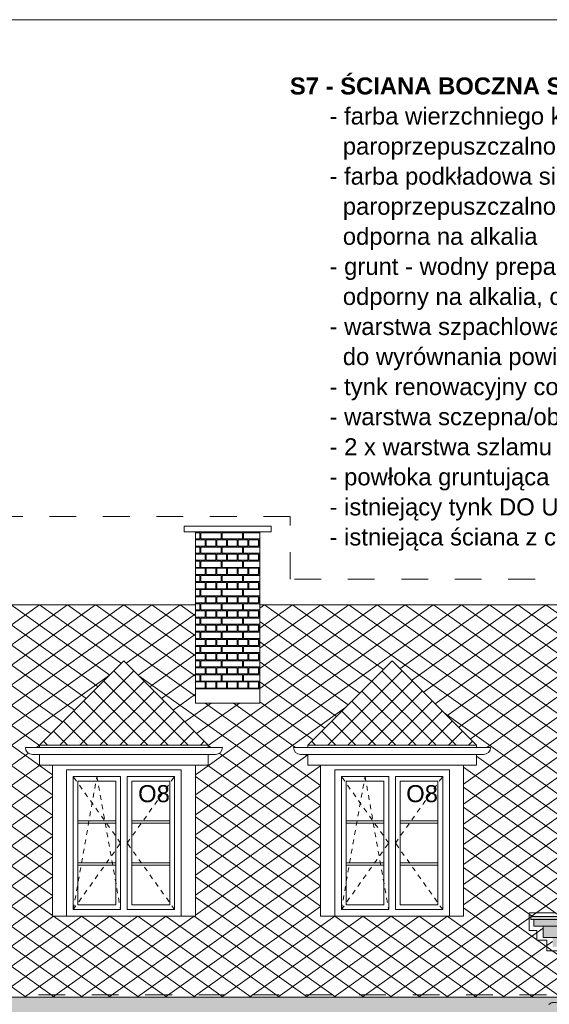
# Model space of a CAD drawing. Extents: x -396299 to -11759, y -15022 to 18278.
# Tile 168 of 205: x -74874 to -69284, y 7883 to 18278. Entities that reach past the tile are written whole.
import ezdxf

# ---------------------------------------------------------------- set-up
doc = ezdxf.new("R2010")
doc.units = 0
doc.header["$MEASUREMENT"] = 0
doc.linetypes.add('Dashed', pattern=[564.444447, 282.222223, -282.222223])
doc.linetypes.add('Hidden Line', pattern=[100, 50, -50])
for name, color, linetype, lineweight, true_color in [('A-Opisy_Nr_Pióra__88', 7, 'Continuous', 20, 0xfd4435), ('Arch kolorystyka_Nr_Pióra__102', 7, 'Continuous', 13, 0xcccccc), ('Arch okna_Nr_Pióra__114', 7, 'Continuous', 13, 0xf1d696), ('arch wypelnienia_Nr_Pióra__2', 7, 'Continuous', 13, 0x7f7f7f)]:
    doc.layers.add(name, color=color, linetype=linetype, lineweight=lineweight, true_color=true_color)
for name, color, linetype, lineweight in [('Arch okna_Nr_Pióra__32', 34, 'Continuous', 15), ('Arch opisy okien_Nr_Pióra__21', 7, 'Continuous', 13), ('Arch opisy_Nr_Pióra__5', 7, 'Continuous', 13), ('ARCH TABELA_Nr_Pióra__21', 7, 'Continuous', 13), ('INWENT DACH_Nr_Pióra__21', 7, 'Continuous', 13), ('INWENT ODWODNIENIE_Nr_Pióra__21', 7, 'Continuous', 13), ('INWENT ODWODNIENIE_Nr_Pióra__5', 7, 'Continuous', 13), ('INWENT. DRZWI_Nr_Pióra__21', 7, 'Continuous', 13), ('INWENT. OKNA_Nr_Pióra__21', 7, 'Continuous', 13), ('INWENT.ŚCIANY_Nr_Pióra__21', 7, 'Continuous', 13)]:
    doc.layers.add(name, color=color, linetype=linetype, lineweight=lineweight)
doc.styles.add('GENERATED_STYLE_8', font='arial.ttf')

# ---------------------------------------------------------------- blocks, each defined once
blk = doc.blocks.new('*X4')
at = {"layer": 'Arch kolorystyka_Nr_Pióra__102', "linetype": 'Continuous'}
for p, q in [((-72972, 12861), (-73019, 12861)), ((-73019, 12796), (-72972, 12796)), ((-72972, 12796), (-72972, 12861)), ((-72747, 12861), (-72962, 12861)), ((-72962, 12796), (-72962, 12861)), ((-72962, 12796), (-72747, 12796)), ((-72747, 12796), (-72747, 12861)), ((-72522, 12861), (-72737, 12861)), ((-72737, 12796), (-72737, 12861)), ((-72737, 12796), (-72522, 12796)), ((-72522, 12796), (-72522, 12861)), ((-72339, 12861), (-72512, 12861)), ((-72512, 12796), (-72512, 12861)), ((-72512, 12796), (-72339, 12796)), ((-73019, 12786), (-73019, 12721)), ((-73019, 12786), (-72916, 12786)), ((-73019, 12721), (-72916, 12721)), ((-72972, 12711), (-73019, 12711)), ((-72972, 12646), (-72972, 12711)), ((-72747, 12711), (-72962, 12711)), ((-72962, 12646), (-72962, 12711)), ((-72916, 12786), (-72916, 12721)), ((-72906, 12786), (-72906, 12721)), ((-72906, 12786), (-72804, 12786)), ((-72906, 12721), (-72804, 12721)), ((-72804, 12786), (-72804, 12721)), ((-72794, 12786), (-72794, 12721)), ((-72794, 12786), (-72691, 12786)), ((-72794, 12721), (-72691, 12721)), ((-72747, 12646), (-72747, 12711)), ((-72522, 12711), (-72737, 12711)), ((-72737, 12646), (-72737, 12711)), ((-72691, 12786), (-72691, 12721)), ((-72681, 12786), (-72681, 12721)), ((-72681, 12786), (-72579, 12786)), ((-72681, 12721), (-72579, 12721)), ((-72579, 12786), (-72579, 12721)), ((-72569, 12786), (-72569, 12721)), ((-72569, 12786), (-72466, 12786)), ((-72569, 12721), (-72466, 12721)), ((-72522, 12646), (-72522, 12711)), ((-72339, 12711), (-72512, 12711)), ((-72512, 12646), (-72512, 12711)), ((-72466, 12786), (-72466, 12721)), ((-72456, 12786), (-72456, 12721)), ((-72456, 12786), (-72354, 12786)), ((-72456, 12721), (-72354, 12721)), ((-72354, 12786), (-72354, 12721)), ((-72344, 12786), (-72344, 12721)), ((-72344, 12786), (-72339, 12786)), ((-72344, 12721), (-72339, 12721)), ((-73019, 12646), (-72972, 12646)), ((-73019, 12636), (-73019, 12571)), ((-73019, 12636), (-72916, 12636)), ((-72962, 12646), (-72747, 12646)), ((-72916, 12636), (-72916, 12571)), ((-72906, 12636), (-72906, 12571)), ((-72906, 12636), (-72804, 12636)), ((-72804, 12636), (-72804, 12571)), ((-72794, 12636), (-72794, 12571)), ((-72794, 12636), (-72691, 12636)), ((-72737, 12646), (-72522, 12646)), ((-72691, 12636), (-72691, 12571)), ((-72681, 12636), (-72681, 12571)), ((-72681, 12636), (-72579, 12636)), ((-72579, 12636), (-72579, 12571)), ((-72569, 12636), (-72569, 12571)), ((-72569, 12636), (-72466, 12636)), ((-72512, 12646), (-72339, 12646)), ((-72466, 12636), (-72466, 12571)), ((-72456, 12636), (-72456, 12571)), ((-72456, 12636), (-72354, 12636)), ((-72354, 12636), (-72354, 12571)), ((-72344, 12636), (-72344, 12571)), ((-72344, 12636), (-72339, 12636)), ((-73019, 12571), (-72916, 12571)), ((-72972, 12561), (-73019, 12561)), ((-73019, 12496), (-72972, 12496)), ((-73019, 12486), (-73019, 12421)), ((-73019, 12486), (-72916, 12486)), ((-72972, 12496), (-72972, 12561)), ((-72747, 12561), (-72962, 12561)), ((-72962, 12496), (-72962, 12561)), ((-72962, 12496), (-72747, 12496)), ((-72916, 12486), (-72916, 12421)), ((-72906, 12571), (-72804, 12571)), ((-72906, 12486), (-72906, 12421)), ((-72906, 12486), (-72804, 12486)), ((-72804, 12486), (-72804, 12421)), ((-72794, 12571), (-72691, 12571)), ((-72794, 12486), (-72794, 12421)), ((-72794, 12486), (-72691, 12486)), ((-72747, 12496), (-72747, 12561)), ((-72522, 12561), (-72737, 12561)), ((-72737, 12496), (-72737, 12561)), ((-72737, 12496), (-72522, 12496)), ((-72691, 12486), (-72691, 12421)), ((-72681, 12571), (-72579, 12571)), ((-72681, 12486), (-72681, 12421)), ((-72681, 12486), (-72579, 12486)), ((-72579, 12486), (-72579, 12421)), ((-72569, 12571), (-72466, 12571)), ((-72569, 12486), (-72569, 12421)), ((-72569, 12486), (-72466, 12486)), ((-72522, 12496), (-72522, 12561)), ((-72339, 12561), (-72512, 12561)), ((-72512, 12496), (-72512, 12561)), ((-72512, 12496), (-72339, 12496)), ((-72466, 12486), (-72466, 12421)), ((-72456, 12571), (-72354, 12571)), ((-72456, 12486), (-72456, 12421)), ((-72456, 12486), (-72354, 12486)), ((-72354, 12486), (-72354, 12421)), ((-72344, 12571), (-72339, 12571)), ((-72344, 12486), (-72344, 12421)), ((-72344, 12486), (-72339, 12486)), ((-73019, 12421), (-72916, 12421)), ((-72972, 12411), (-73019, 12411)), ((-72972, 12346), (-72972, 12411)), ((-72747, 12411), (-72962, 12411)), ((-72962, 12346), (-72962, 12411)), ((-72906, 12421), (-72804, 12421)), ((-72794, 12421), (-72691, 12421)), ((-72747, 12346), (-72747, 12411)), ((-72522, 12411), (-72737, 12411)), ((-72737, 12346), (-72737, 12411)), ((-72681, 12421), (-72579, 12421)), ((-72569, 12421), (-72466, 12421)), ((-72522, 12346), (-72522, 12411)), ((-72339, 12411), (-72512, 12411)), ((-72512, 12346), (-72512, 12411)), ((-72456, 12421), (-72354, 12421)), ((-72344, 12421), (-72339, 12421)), ((-73019, 12346), (-72972, 12346)), ((-73019, 12336), (-73019, 12271)), ((-73019, 12336), (-72916, 12336)), ((-73019, 12271), (-72916, 12271)), ((-72962, 12346), (-72747, 12346)), ((-72916, 12336), (-72916, 12271)), ((-72906, 12336), (-72906, 12271)), ((-72906, 12336), (-72804, 12336)), ((-72906, 12271), (-72804, 12271)), ((-72804, 12336), (-72804, 12271)), ((-72794, 12336), (-72794, 12271)), ((-72794, 12336), (-72691, 12336)), ((-72794, 12271), (-72691, 12271)), ((-72737, 12346), (-72522, 12346)), ((-72691, 12336), (-72691, 12271)), ((-72681, 12336), (-72681, 12271)), ((-72681, 12336), (-72579, 12336)), ((-72681, 12271), (-72579, 12271)), ((-72579, 12336), (-72579, 12271)), ((-72569, 12336), (-72569, 12271)), ((-72569, 12336), (-72466, 12336)), ((-72569, 12271), (-72466, 12271)), ((-72512, 12346), (-72339, 12346)), ((-72466, 12336), (-72466, 12271)), ((-72456, 12336), (-72456, 12271)), ((-72456, 12336), (-72354, 12336)), ((-72456, 12271), (-72354, 12271)), ((-72354, 12336), (-72354, 12271)), ((-72344, 12336), (-72344, 12271)), ((-72344, 12336), (-72339, 12336)), ((-72344, 12271), (-72339, 12271)), ((-72972, 12261), (-73019, 12261)), ((-73019, 12196), (-72972, 12196)), ((-73019, 12186), (-73019, 12121)), ((-73019, 12186), (-72916, 12186)), ((-72972, 12196), (-72972, 12261)), ((-72747, 12261), (-72962, 12261)), ((-72962, 12196), (-72962, 12261)), ((-72962, 12196), (-72747, 12196)), ((-72916, 12186), (-72916, 12121)), ((-72906, 12186), (-72906, 12121)), ((-72906, 12186), (-72804, 12186)), ((-72804, 12186), (-72804, 12121)), ((-72794, 12186), (-72794, 12121)), ((-72794, 12186), (-72691, 12186)), ((-72747, 12196), (-72747, 12261)), ((-72522, 12261), (-72737, 12261)), ((-72737, 12196), (-72737, 12261)), ((-72737, 12196), (-72522, 12196)), ((-72691, 12186), (-72691, 12121)), ((-72681, 12186), (-72681, 12121)), ((-72681, 12186), (-72579, 12186)), ((-72579, 12186), (-72579, 12121)), ((-72569, 12186), (-72569, 12121)), ((-72569, 12186), (-72466, 12186)), ((-72522, 12196), (-72522, 12261)), ((-72339, 12261), (-72512, 12261)), ((-72512, 12196), (-72512, 12261)), ((-72512, 12196), (-72339, 12196)), ((-72466, 12186), (-72466, 12121)), ((-72456, 12186), (-72456, 12121)), ((-72456, 12186), (-72354, 12186)), ((-72354, 12186), (-72354, 12121)), ((-72344, 12186), (-72344, 12121)), ((-72344, 12186), (-72339, 12186)), ((-73019, 12121), (-72916, 12121)), ((-72972, 12111), (-73019, 12111)), ((-72972, 12046), (-72972, 12111)), ((-72747, 12111), (-72962, 12111)), ((-72962, 12046), (-72962, 12111)), ((-72906, 12121), (-72804, 12121)), ((-72794, 12121), (-72691, 12121)), ((-72747, 12046), (-72747, 12111)), ((-72522, 12111), (-72737, 12111)), ((-72737, 12046), (-72737, 12111)), ((-72681, 12121), (-72579, 12121)), ((-72569, 12121), (-72466, 12121)), ((-72522, 12046), (-72522, 12111)), ((-72339, 12111), (-72512, 12111)), ((-72512, 12046), (-72512, 12111)), ((-72456, 12121), (-72354, 12121)), ((-72344, 12121), (-72339, 12121)), ((-73019, 12046), (-72972, 12046)), ((-73019, 12036), (-73019, 11971)), ((-73019, 12036), (-72916, 12036)), ((-73019, 11971), (-72916, 11971)), ((-72972, 11961), (-73019, 11961)), ((-72972, 11896), (-72972, 11961)), ((-72962, 12046), (-72747, 12046)), ((-72747, 11961), (-72962, 11961)), ((-72962, 11896), (-72962, 11961)), ((-72916, 12036), (-72916, 11971)), ((-72906, 12036), (-72906, 11971)), ((-72906, 12036), (-72804, 12036)), ((-72906, 11971), (-72804, 11971)), ((-72804, 12036), (-72804, 11971)), ((-72794, 12036), (-72794, 11971)), ((-72794, 12036), (-72691, 12036)), ((-72794, 11971), (-72691, 11971)), ((-72747, 11896), (-72747, 11961)), ((-72737, 12046), (-72522, 12046)), ((-72522, 11961), (-72737, 11961)), ((-72737, 11896), (-72737, 11961)), ((-72691, 12036), (-72691, 11971)), ((-72681, 12036), (-72681, 11971)), ((-72681, 12036), (-72579, 12036)), ((-72681, 11971), (-72579, 11971)), ((-72579, 12036), (-72579, 11971)), ((-72569, 12036), (-72569, 11971)), ((-72569, 12036), (-72466, 12036)), ((-72569, 11971), (-72466, 11971)), ((-72522, 11896), (-72522, 11961)), ((-72512, 12046), (-72339, 12046)), ((-72339, 11961), (-72512, 11961)), ((-72512, 11896), (-72512, 11961)), ((-72466, 12036), (-72466, 11971)), ((-72456, 12036), (-72456, 11971)), ((-72456, 12036), (-72354, 12036)), ((-72456, 11971), (-72354, 11971)), ((-72354, 12036), (-72354, 11971)), ((-72344, 12036), (-72344, 11971)), ((-72344, 12036), (-72339, 12036)), ((-72344, 11971), (-72339, 11971)), ((-73019, 11896), (-72972, 11896)), ((-73019, 11886), (-73019, 11821)), ((-73019, 11886), (-72916, 11886)), ((-72962, 11896), (-72747, 11896)), ((-72916, 11886), (-72916, 11821)), ((-72906, 11886), (-72906, 11821)), ((-72906, 11886), (-72804, 11886)), ((-72804, 11886), (-72804, 11821)), ((-72794, 11886), (-72794, 11821)), ((-72794, 11886), (-72691, 11886)), ((-72737, 11896), (-72522, 11896)), ((-72691, 11886), (-72691, 11821)), ((-72681, 11886), (-72681, 11821)), ((-72681, 11886), (-72579, 11886)), ((-72579, 11886), (-72579, 11821)), ((-72569, 11886), (-72569, 11821)), ((-72569, 11886), (-72466, 11886)), ((-72512, 11896), (-72339, 11896)), ((-72466, 11886), (-72466, 11821)), ((-72456, 11886), (-72456, 11821)), ((-72456, 11886), (-72354, 11886)), ((-72354, 11886), (-72354, 11821)), ((-72344, 11886), (-72344, 11821)), ((-72344, 11886), (-72339, 11886)), ((-73019, 11821), (-72916, 11821)), ((-72972, 11811), (-73019, 11811)), ((-72972, 11746), (-72972, 11811)), ((-72747, 11811), (-72962, 11811)), ((-72962, 11746), (-72962, 11811)), ((-72906, 11821), (-72804, 11821)), ((-72794, 11821), (-72691, 11821)), ((-72747, 11746), (-72747, 11811)), ((-72522, 11811), (-72737, 11811)), ((-72737, 11746), (-72737, 11811)), ((-72681, 11821), (-72579, 11821)), ((-72569, 11821), (-72466, 11821)), ((-72522, 11746), (-72522, 11811)), ((-72339, 11811), (-72512, 11811)), ((-72512, 11746), (-72512, 11811)), ((-72456, 11821), (-72354, 11821)), ((-72344, 11821), (-72339, 11821)), ((-73019, 11746), (-72972, 11746)), ((-73019, 11736), (-73019, 11671)), ((-73019, 11736), (-72916, 11736)), ((-73019, 11671), (-72916, 11671)), ((-72972, 11661), (-73019, 11661)), ((-72972, 11596), (-72972, 11661)), ((-72962, 11746), (-72747, 11746)), ((-72747, 11661), (-72962, 11661)), ((-72962, 11596), (-72962, 11661)), ((-72916, 11736), (-72916, 11671)), ((-72906, 11736), (-72906, 11671)), ((-72906, 11736), (-72804, 11736)), ((-72906, 11671), (-72804, 11671)), ((-72804, 11736), (-72804, 11671)), ((-72794, 11736), (-72794, 11671)), ((-72794, 11736), (-72691, 11736)), ((-72794, 11671), (-72691, 11671)), ((-72747, 11596), (-72747, 11661)), ((-72737, 11746), (-72522, 11746)), ((-72522, 11661), (-72737, 11661)), ((-72737, 11596), (-72737, 11661)), ((-72691, 11736), (-72691, 11671)), ((-72681, 11736), (-72681, 11671)), ((-72681, 11736), (-72579, 11736)), ((-72681, 11671), (-72579, 11671)), ((-72579, 11736), (-72579, 11671)), ((-72569, 11736), (-72569, 11671)), ((-72569, 11736), (-72466, 11736)), ((-72569, 11671), (-72466, 11671)), ((-72522, 11596), (-72522, 11661)), ((-72512, 11746), (-72339, 11746)), ((-72339, 11661), (-72512, 11661)), ((-72512, 11596), (-72512, 11661)), ((-72466, 11736), (-72466, 11671)), ((-72456, 11736), (-72456, 11671)), ((-72456, 11736), (-72354, 11736)), ((-72456, 11671), (-72354, 11671)), ((-72354, 11736), (-72354, 11671)), ((-72344, 11736), (-72344, 11671)), ((-72344, 11736), (-72339, 11736)), ((-72344, 11671), (-72339, 11671)), ((-73019, 11596), (-72972, 11596)), ((-73019, 11586), (-73019, 11521)), ((-73019, 11586), (-72916, 11586)), ((-72962, 11596), (-72747, 11596)), ((-72916, 11586), (-72916, 11521)), ((-72906, 11586), (-72906, 11521)), ((-72906, 11586), (-72804, 11586)), ((-72804, 11586), (-72804, 11521)), ((-72794, 11586), (-72794, 11521)), ((-72794, 11586), (-72691, 11586)), ((-72737, 11596), (-72522, 11596)), ((-72691, 11586), (-72691, 11521)), ((-72681, 11586), (-72681, 11521)), ((-72681, 11586), (-72579, 11586)), ((-72579, 11586), (-72579, 11521)), ((-72569, 11586), (-72569, 11521)), ((-72569, 11586), (-72466, 11586)), ((-72512, 11596), (-72339, 11596)), ((-72466, 11586), (-72466, 11521)), ((-72456, 11586), (-72456, 11521)), ((-72456, 11586), (-72354, 11586)), ((-72354, 11586), (-72354, 11521)), ((-72344, 11586), (-72344, 11521)), ((-72344, 11586), (-72339, 11586)), ((-73019, 11521), (-72916, 11521)), ((-72972, 11511), (-73019, 11511)), ((-73019, 11446), (-72972, 11446)), ((-73019, 11436), (-73019, 11371)), ((-73019, 11436), (-72916, 11436)), ((-72972, 11446), (-72972, 11511)), ((-72747, 11511), (-72962, 11511)), ((-72962, 11446), (-72962, 11511)), ((-72962, 11446), (-72747, 11446)), ((-72916, 11436), (-72916, 11371)), ((-72906, 11521), (-72804, 11521)), ((-72906, 11436), (-72906, 11371)), ((-72906, 11436), (-72804, 11436)), ((-72804, 11436), (-72804, 11371)), ((-72794, 11521), (-72691, 11521)), ((-72794, 11436), (-72794, 11371)), ((-72794, 11436), (-72691, 11436)), ((-72747, 11446), (-72747, 11511)), ((-72522, 11511), (-72737, 11511)), ((-72737, 11446), (-72737, 11511)), ((-72737, 11446), (-72522, 11446)), ((-72691, 11436), (-72691, 11371)), ((-72681, 11521), (-72579, 11521)), ((-72681, 11436), (-72681, 11371)), ((-72681, 11436), (-72579, 11436)), ((-72579, 11436), (-72579, 11371)), ((-72569, 11521), (-72466, 11521)), ((-72569, 11436), (-72569, 11371)), ((-72569, 11436), (-72466, 11436)), ((-72522, 11446), (-72522, 11511)), ((-72339, 11511), (-72512, 11511)), ((-72512, 11446), (-72512, 11511)), ((-72512, 11446), (-72339, 11446)), ((-72466, 11436), (-72466, 11371)), ((-72456, 11521), (-72354, 11521)), ((-72456, 11436), (-72456, 11371)), ((-72456, 11436), (-72354, 11436)), ((-72354, 11436), (-72354, 11371)), ((-72344, 11521), (-72339, 11521)), ((-72344, 11436), (-72344, 11371)), ((-72344, 11436), (-72339, 11436)), ((-73019, 11371), (-72916, 11371)), ((-72972, 11361), (-73019, 11361)), ((-72972, 11296), (-72972, 11361)), ((-72747, 11361), (-72962, 11361)), ((-72962, 11296), (-72962, 11361)), ((-72906, 11371), (-72804, 11371)), ((-72794, 11371), (-72691, 11371)), ((-72747, 11296), (-72747, 11361)), ((-72522, 11361), (-72737, 11361)), ((-72737, 11296), (-72737, 11361)), ((-72681, 11371), (-72579, 11371)), ((-72569, 11371), (-72466, 11371)), ((-72522, 11296), (-72522, 11361)), ((-72339, 11361), (-72512, 11361)), ((-72512, 11296), (-72512, 11361)), ((-72456, 11371), (-72354, 11371)), ((-72344, 11371), (-72339, 11371)), ((-73019, 11296), (-72972, 11296)), ((-73019, 11286), (-73019, 11221)), ((-73019, 11286), (-72916, 11286)), ((-72962, 11296), (-72747, 11296)), ((-72916, 11286), (-72916, 11221)), ((-72906, 11286), (-72906, 11221)), ((-72906, 11286), (-72804, 11286)), ((-72804, 11286), (-72804, 11221)), ((-72794, 11286), (-72794, 11221)), ((-72794, 11286), (-72691, 11286)), ((-72737, 11296), (-72522, 11296)), ((-72691, 11286), (-72691, 11221)), ((-72681, 11286), (-72681, 11221)), ((-72681, 11286), (-72579, 11286)), ((-72579, 11286), (-72579, 11221)), ((-72569, 11286), (-72569, 11221)), ((-72569, 11286), (-72466, 11286)), ((-72512, 11296), (-72339, 11296)), ((-72466, 11286), (-72466, 11221)), ((-72456, 11286), (-72456, 11221)), ((-72456, 11286), (-72354, 11286)), ((-72354, 11286), (-72354, 11221)), ((-72344, 11286), (-72344, 11221)), ((-72344, 11286), (-72339, 11286)), ((-73019, 11221), (-72916, 11221)), ((-72906, 11221), (-72804, 11221)), ((-72794, 11221), (-72691, 11221)), ((-72681, 11221), (-72579, 11221)), ((-72569, 11221), (-72466, 11221)), ((-72456, 11221), (-72354, 11221)), ((-72344, 11221), (-72339, 11221))]:
    blk.add_line(p, q, dxfattribs=at)
blk = doc.blocks.new('Wypełnienie_2')
at = {"layer": 'Arch kolorystyka_Nr_Pióra__102', "linetype": 'Continuous'}
blk.add_blockref('*X4', (0, 0), dxfattribs=at)

msp = doc.modelspace()

# ---------------------------------------------------------------- hatches: boundary and pattern name
at = {"layer": 'Arch okna_Nr_Pióra__114', "linetype": 'Continuous', "lineweight": 0, "true_color": 0x3c3525}
msp.add_hatch(color=39, dxfattribs=at).paths.add_polyline_path([(-64000.7, 8778.2), (-69448.7, 8778.2), (-69448.7, 8708.2), (-69348.7, 8708.2), (-69348.7, 8588.2), (-69248.7, 8588.2), (-69248.7, 8488.2), (-63923.4, 8488.2), (-61308.7, 9989.2), (-58694.1, 8488.2), (-53368.7, 8488.2), (-53368.7, 8588.2), (-53268.7, 8588.2), (-53268.7, 8708.2), (-53168.7, 8708.2), (-53168.7, 8778.2), (-58616.7, 8778.2), (-61308.7, 10323.6)], flags=0)
at = {"layer": 'Arch okna_Nr_Pióra__32', "linetype": 'Continuous', "lineweight": 0, "true_color": 0x603000}
for points in [[(-58616.7, 8778.2), (-53138.7, 8778.2), (-53138.7, 8808.2), (-58608.7, 8808.2), (-61308.7, 10358.2), (-64000, 8813.2), (-64008.7, 8808.2), (-69478.7, 8808.2), (-69478.7, 8778.2), (-64000.7, 8778.2), (-61308.7, 10323.6)], [(-81128.7, 7808.2), (-81673.7, 7808.2), (-81673.7, 7778.2), (-41928.7, 7778.2), (-41928.7, 7873.2), (-42298.7, 7873.2), (-42298.7, 7957.6), (-53468.7, 7957.6), (-53468.7, 7878.2), (-61308.7, 7878.2), (-69148.7, 7878.2), (-69148.7, 7882.6), (-69148.7, 7957.6), (-81278.7, 7957.6, 0.4118753), (-81203.7, 7883.2), (-81203.7, 7882.6), (-81128.7, 7882.6)]]:
    msp.add_hatch(color=48, dxfattribs=at).paths.add_polyline_path(points, flags=0)
at = {"layer": 'arch wypelnienia_Nr_Pióra__2', "linetype": 'Continuous'}
h = msp.add_hatch(dxfattribs=at)
h.set_pattern_fill('Concrete_Block', color=256, style=0, pattern_type=2)
h.set_pattern_definition([(35.5377, (-76447.8, 12100.65), (-148.4924, 106.066), []), (144.4623, (-76447.8, 12100.65), (148.4924, 106.066), [])])
h.paths.add_polyline_path([(-81128.7, 7957.6), (-69148.7, 7957.6), (-69148.7, 8488.2), (-69248.7, 8488.2), (-69248.7, 8588.2), (-69348.7, 8588.2), (-69348.7, 8708.2), (-69448.7, 8708.2), (-69448.7, 8778.2), (-69478.7, 8778.2), (-69478.7, 8808.2), (-64008.7, 8808.2), (-64000, 8813.2), (-65408.7, 8813.2), (-65408.7, 10408.2), (-65543.7, 10408.2), (-65543.7, 10520.3), (-65618.7, 10520.3, -0.4118753), (-65693.7, 10594.7), (-65543.7, 10594.7), (-65543.7, 10618.2), (-64653.7, 11508.2), (-63763.7, 10618.2), (-63763.7, 10594.7), (-63613.7, 10594.7, -0.4118515), (-63688.7, 10520.3), (-63763.7, 10520.3), (-63763.7, 10408.2), (-63898.7, 10408.2), (-63898.7, 8871.3), (-63178.7, 9284.7), (-63178.7, 10408.2), (-63313.7, 10408.2), (-63313.7, 10520.3), (-63388.7, 10520.3, -0.4118753), (-63463.7, 10594.7), (-63313.7, 10594.7), (-63313.7, 10618.2), (-62423.7, 11508.2), (-62048.7, 11133.2), (-62048.7, 12100.6), (-72338.7, 12100.6), (-72338.7, 11062.7), (-73018.7, 11062.7), (-73018.7, 12100.6), (-76447.8, 12100.6)], flags=0)
h.paths.add_polyline_path([(-77013.7, 10594.7), (-76863.7, 10594.7), (-76863.7, 10618.2), (-75973.7, 11508.2), (-75083.7, 10618.2), (-75083.7, 10594.7), (-74933.7, 10594.7, -0.4118753), (-75008.7, 10520.3), (-75083.7, 10520.3), (-75083.7, 10408.2), (-75218.7, 10408.2), (-75218.7, 8813.2), (-76728.7, 8813.2), (-76728.7, 10408.2), (-76863.7, 10408.2), (-76863.7, 10520.3), (-76938.7, 10520.3, -0.4118753)], flags=0)
h.paths.add_polyline_path([(-74813.7, 10594.7), (-74663.7, 10594.7), (-74663.7, 10618.2), (-73773.7, 11508.2), (-72883.7, 10618.2), (-72883.7, 10594.7), (-72733.7, 10594.7, -0.4118753), (-72808.7, 10520.3), (-72883.7, 10520.3), (-72883.7, 10408.2), (-73018.7, 10408.2), (-73018.7, 8813.2), (-74528.7, 8813.2), (-74528.7, 10408.2), (-74663.7, 10408.2), (-74663.7, 10520.3), (-74738.7, 10520.3, -0.4118753)], flags=0)
h.paths.add_polyline_path([(-71908.7, 10520.3, -0.4118753), (-71983.7, 10594.7), (-71833.7, 10594.7), (-71833.7, 10618.2), (-70943.7, 11508.2), (-70053.7, 10618.2), (-70053.7, 10594.7), (-69903.7, 10594.7, -0.4118753), (-69978.7, 10520.3), (-70053.7, 10520.3), (-70053.7, 10408.2), (-70188.7, 10408.2), (-70188.7, 8813.2), (-71698.7, 8813.2), (-71698.7, 10408.2), (-71833.7, 10408.2), (-71833.7, 10520.3)], flags=0)
h.paths.add_polyline_path([(-67808.7, 10520.3, -0.4118753), (-67883.7, 10594.7), (-67733.7, 10594.7), (-67733.7, 10618.2), (-66843.7, 11508.2), (-65953.7, 10618.2), (-65953.7, 10594.7), (-65803.7, 10594.7, -0.4118753), (-65878.7, 10520.3), (-65953.7, 10520.3), (-65953.7, 10408.2), (-66088.7, 10408.2), (-66088.7, 8813.2), (-67598.7, 8813.2), (-67598.7, 10408.2), (-67733.7, 10408.2), (-67733.7, 10520.3)], flags=0)
h = msp.add_hatch(dxfattribs=at)
h.set_pattern_fill('Concrete_Block', color=256, style=0, pattern_type=2)
h.set_pattern_definition([(45, (-73773.74, 11508.18), (-106.066, 106.066), []), (135, (-73773.74, 11508.18), (106.066, 106.066), [])])
h.paths.add_polyline_path([(-72883.7, 10618.2), (-73773.7, 11508.2), (-74663.7, 10618.2)], flags=0)
h = msp.add_hatch(dxfattribs=at)
h.set_pattern_fill('Concrete_Block', color=256, style=0, pattern_type=2)
h.set_pattern_definition([(45, (-70943.74, 11508.18), (-106.066, 106.066), []), (135, (-70943.74, 11508.18), (106.066, 106.066), [])])
h.paths.add_polyline_path([(-70053.7, 10618.2), (-70943.7, 11508.2), (-71833.7, 10618.2)], flags=0)

# ---------------------------------------------------------------- linework, layer by layer
at = {"layer": 'A-Opisy_Nr_Pióra__88', "linetype": 'Dashed'}
for p, q in [((-72019.1, 13032.3), (-75746.9, 13032.3)), ((-72019.1, 12373.2), (-72019.1, 13032.3)), ((-62661, 12373.2), (-72019.1, 12373.2)), ((-69496.9, 8662.8), (-69496.9, 8848.5)), ((-69496.9, 8848.5), (-64019.6, 8848.5)), ((-69416.4, 8662.8), (-69496.9, 8662.8)), ((-69416.4, 8560.6), (-69416.4, 8662.8)), ((-69308.1, 8560.6), (-69416.4, 8560.6)), ((-69308.1, 8449.2), (-69308.1, 8560.6)), ((-69181.4, 8449.2), (-69308.1, 8449.2)), ((-81450.1, 7984.4), (-69181.4, 7984.4))]:
    msp.add_line(p, q, dxfattribs=at)
at = {"layer": 'ARCH TABELA_Nr_Pióra__21', "linetype": 'Continuous'}
msp.add_line((-86758.7, 18278.4), (-11758.7, 18278.4), dxfattribs=at)
at = {"layer": 'INWENT DACH_Nr_Pióra__21', "linetype": 'Continuous'}
for p, q in [((-73138.7, 12930.6), (-73138.7, 12870.6)), ((-73138.7, 12930.6), (-72218.7, 12930.6)), ((-72218.7, 12930.6), (-72218.7, 12870.6)), ((-73138.7, 12870.6), (-72218.7, 12870.6)), ((-73018.7, 12870.6), (-73018.7, 11062.7)), ((-72338.7, 12870.6), (-72338.7, 11062.7)), ((-76447.8, 12100.6), (-73018.7, 12100.6)), ((-72338.7, 12100.6), (-62048.7, 12100.6)), ((-74663.7, 10618.2), (-73773.7, 11508.2)), ((-72883.7, 10618.2), (-73773.7, 11508.2)), ((-71833.7, 10618.2), (-70943.7, 11508.2)), ((-70053.7, 10618.2), (-70943.7, 11508.2)), ((-73018.7, 11212.7), (-72338.7, 11212.7)), ((-73018.7, 11062.7), (-72338.7, 11062.7)), ((-74663.7, 10618.2), (-72883.7, 10618.2)), ((-74663.7, 10594.7), (-74663.7, 10618.2)), ((-72883.7, 10594.7), (-72883.7, 10618.2)), ((-71833.7, 10618.2), (-70053.7, 10618.2)), ((-71833.7, 10594.7), (-71833.7, 10618.2)), ((-70053.7, 10594.7), (-70053.7, 10618.2)), ((-74663.7, 10408.2), (-74663.7, 10520.3)), ((-72883.7, 10408.2), (-72883.7, 10520.3)), ((-71833.7, 10408.2), (-71833.7, 10520.3)), ((-70053.7, 10408.2), (-70053.7, 10520.3)), ((-74663.7, 10408.2), (-72883.7, 10408.2)), ((-71833.7, 10408.2), (-70053.7, 10408.2))]:
    msp.add_line(p, q, dxfattribs=at)
at = {"layer": 'INWENT ODWODNIENIE_Nr_Pióra__21', "linetype": 'Continuous'}
msp.add_arc((-69233.7, 7815.2), 87, 50.76459, 129.23541, dxfattribs=at)
at = {"layer": 'INWENT ODWODNIENIE_Nr_Pióra__5', "linetype": 'Continuous'}
for p, q in [((-74813.7, 10594.7), (-72733.7, 10594.7)), ((-72808.7, 10520.3), (-74738.7, 10520.3)), ((-71983.7, 10594.7), (-69903.7, 10594.7)), ((-69978.7, 10520.3), (-71908.7, 10520.3)), ((-81278.7, 7957.6), (-69148.7, 7957.6))]:
    msp.add_line(p, q, dxfattribs=at)
for centre, start, end in [((-74738.7, 10595.3), 180.45779, 270), ((-72808.7, 10595.3), 270, 0), ((-71908.7, 10595.3), 180.45779, 270), ((-69978.7, 10595.3), 270, 0)]:
    msp.add_arc(centre, 75, start, end, dxfattribs=at)
at = {"layer": 'INWENT. DRZWI_Nr_Pióra__21', "linetype": 'Hidden Line'}
for p, q in [((-74308.7, 8883.2), (-74058.7, 10288.2)), ((-73808.7, 9585.7), (-74308.7, 10288.2)), ((-74058.7, 10288.2), (-73808.7, 8883.2)), ((-73738.7, 9585.7), (-73238.7, 10288.2)), ((-71478.7, 8883.2), (-71228.7, 10288.2)), ((-70978.7, 9585.7), (-71478.7, 10288.2)), ((-71228.7, 10288.2), (-70978.7, 8883.2)), ((-70908.7, 9585.7), (-70408.7, 10288.2)), ((-74308.7, 8883.2), (-73808.7, 9585.7)), ((-73238.7, 8883.2), (-73738.7, 9585.7)), ((-71478.7, 8883.2), (-70978.7, 9585.7)), ((-70408.7, 8883.2), (-70908.7, 9585.7))]:
    msp.add_line(p, q, dxfattribs=at)
at = {"layer": 'INWENT. OKNA_Nr_Pióra__21', "linetype": 'Continuous'}
for p, q in [((-74308.7, 10288.2), (-73808.7, 10288.2)), ((-74308.7, 8883.2), (-74308.7, 10288.2)), ((-74258.7, 10238.2), (-73858.7, 10238.2)), ((-74258.7, 8933.2), (-74258.7, 10238.2)), ((-73858.7, 8933.2), (-73858.7, 10238.2)), ((-73808.7, 8883.2), (-73808.7, 10288.2)), ((-73738.7, 8883.2), (-73738.7, 10288.2)), ((-73738.7, 10288.2), (-73238.7, 10288.2)), ((-73688.7, 10238.2), (-73288.7, 10238.2)), ((-73688.7, 8933.2), (-73688.7, 10238.2)), ((-73288.7, 8933.2), (-73288.7, 10238.2)), ((-73238.7, 8883.2), (-73238.7, 10288.2)), ((-71478.7, 10288.2), (-70978.7, 10288.2)), ((-71478.7, 8883.2), (-71478.7, 10288.2)), ((-71428.7, 10238.2), (-71028.7, 10238.2)), ((-71428.7, 8933.2), (-71428.7, 10238.2)), ((-71028.7, 8933.2), (-71028.7, 10238.2)), ((-70978.7, 8883.2), (-70978.7, 10288.2)), ((-70908.7, 8883.2), (-70908.7, 10288.2)), ((-70908.7, 10288.2), (-70408.7, 10288.2)), ((-70858.7, 10238.2), (-70458.7, 10238.2)), ((-70858.7, 8933.2), (-70858.7, 10238.2)), ((-70458.7, 8933.2), (-70458.7, 10238.2)), ((-70408.7, 8883.2), (-70408.7, 10288.2)), ((-74258.7, 9820.6), (-73858.7, 9820.6)), ((-74258.7, 9794.6), (-73858.7, 9794.6)), ((-73688.7, 9820.6), (-73288.7, 9820.6)), ((-73688.7, 9794.6), (-73288.7, 9794.6)), ((-71428.7, 9820.6), (-71028.7, 9820.6)), ((-71428.7, 9794.6), (-71028.7, 9794.6)), ((-70858.7, 9820.6), (-70458.7, 9820.6)), ((-70858.7, 9794.6), (-70458.7, 9794.6)), ((-74258.7, 9376.8), (-73858.7, 9376.8)), ((-73688.7, 9376.8), (-73288.7, 9376.8)), ((-71428.7, 9376.8), (-71028.7, 9376.8)), ((-70858.7, 9376.8), (-70458.7, 9376.8)), ((-74258.7, 9350.8), (-73858.7, 9350.8)), ((-73688.7, 9350.8), (-73288.7, 9350.8)), ((-71428.7, 9350.8), (-71028.7, 9350.8)), ((-70858.7, 9350.8), (-70458.7, 9350.8)), ((-74308.7, 8883.2), (-73808.7, 8883.2)), ((-74258.7, 8933.2), (-73858.7, 8933.2)), ((-73738.7, 8883.2), (-73238.7, 8883.2)), ((-73688.7, 8933.2), (-73288.7, 8933.2)), ((-71478.7, 8883.2), (-70978.7, 8883.2)), ((-71428.7, 8933.2), (-71028.7, 8933.2)), ((-70908.7, 8883.2), (-70408.7, 8883.2)), ((-70858.7, 8933.2), (-70458.7, 8933.2))]:
    msp.add_line(p, q, dxfattribs=at)
at = {"layer": 'INWENT.ŚCIANY_Nr_Pióra__21', "linetype": 'Continuous'}
for p, q in [((-74528.7, 10408.2), (-74528.7, 8813.2)), ((-73018.7, 8813.2), (-73018.7, 10408.2)), ((-71698.7, 10408.2), (-71698.7, 8813.2)), ((-70188.7, 8813.2), (-70188.7, 10408.2)), ((-74378.7, 10358.2), (-73168.7, 10358.2)), ((-74378.7, 10358.2), (-74378.7, 8813.2)), ((-73168.7, 10358.2), (-73168.7, 8813.2)), ((-71548.7, 10358.2), (-70338.7, 10358.2)), ((-71548.7, 10358.2), (-71548.7, 8813.2)), ((-70338.7, 10358.2), (-70338.7, 8813.2)), ((-74528.7, 8813.2), (-73018.7, 8813.2)), ((-71698.7, 8813.2), (-70188.7, 8813.2)), ((-69478.7, 8808.2), (-64008.7, 8808.2)), ((-69478.7, 8778.2), (-69478.7, 8808.2)), ((-69478.7, 8778.2), (-64000.7, 8778.2)), ((-69448.7, 8708.2), (-69448.7, 8778.2)), ((-63982.1, 8708.2), (-69448.7, 8708.2)), ((-69348.7, 8588.2), (-69348.7, 8708.2)), ((-63950.1, 8588.2), (-69348.7, 8588.2))]:
    msp.add_line(p, q, dxfattribs=at)

# ---------------------------------------------------------------- block references
at = {"layer": 'Arch kolorystyka_Nr_Pióra__102', "linetype": 'Continuous'}
msp.add_blockref('Wypełnienie_2', (0, 0), dxfattribs=at)

# ---------------------------------------------------------------- texts
at = {"layer": 'Arch opisy okien_Nr_Pióra__21', "linetype": 'Continuous', "char_height": 180, "attachment_point": 3, "style": 'GENERATED_STYLE_8'}
for insert in [(-73288.7, 10197), (-70458.7, 10197)]:
    msp.add_mtext('{O8}', dxfattribs=dict(at, insert=insert))
at = {"layer": 'Arch opisy_Nr_Pióra__5', "linetype": 'Continuous', "insert": (-72022.1, 17668.8), "char_height": 180, "width": 9728.552, "attachment_point": 1, "line_spacing_factor": 1.057938, "style": 'GENERATED_STYLE_8'}
msp.add_mtext('\\A1;{\\fArial|b1|i0|c0|p38;S7 - ŚCIANA BOCZNA SCHODÓW ZEWNĘTRNYCH\\P\\fArial|b0|i0|c0|p38;      - farba wierzchniego krycia silikonowa o wysokim współczynniku \\P        paroprzepuszczalności i hydrofobowości, światłotrwała , odporna na alkalia \\P      - farba podkładowa silikonowa o wysokim współczynniku \\P        paroprzepuszczalności i hydrofobowości, światłotrwała , \\P        odporna na alkalia\\P      - grunt - wodny preparat wzmacniająco-hydrofobizującym, \\P        odporny na alkalia, o wysokiej zdolności wnikania w podłoże\\P      - warstwa szpachlowa - mineralny tynk drobnoziarnisty, \\P        do wyrównania powierzchni tynków\\P      - tynk renowacyjny cokołowy odporny na uderzenia wg norm WTA\\P      - warstwa sczepna/obrzutka, specjalna obrzutka pod tynki wg norm WTA\\P      - 2 x warstwa szlamu uszczelniającego, odpornego na siarczany\\P      - powłoka gruntująca\\P      - istniejący tynk DO USUNIĘCIA\\P      - istniejąca ściana z cegły ceramicznej pełnej PODDANA NAPRAWIE}', dxfattribs=at)

doc.saveas('drawing.dxf')
